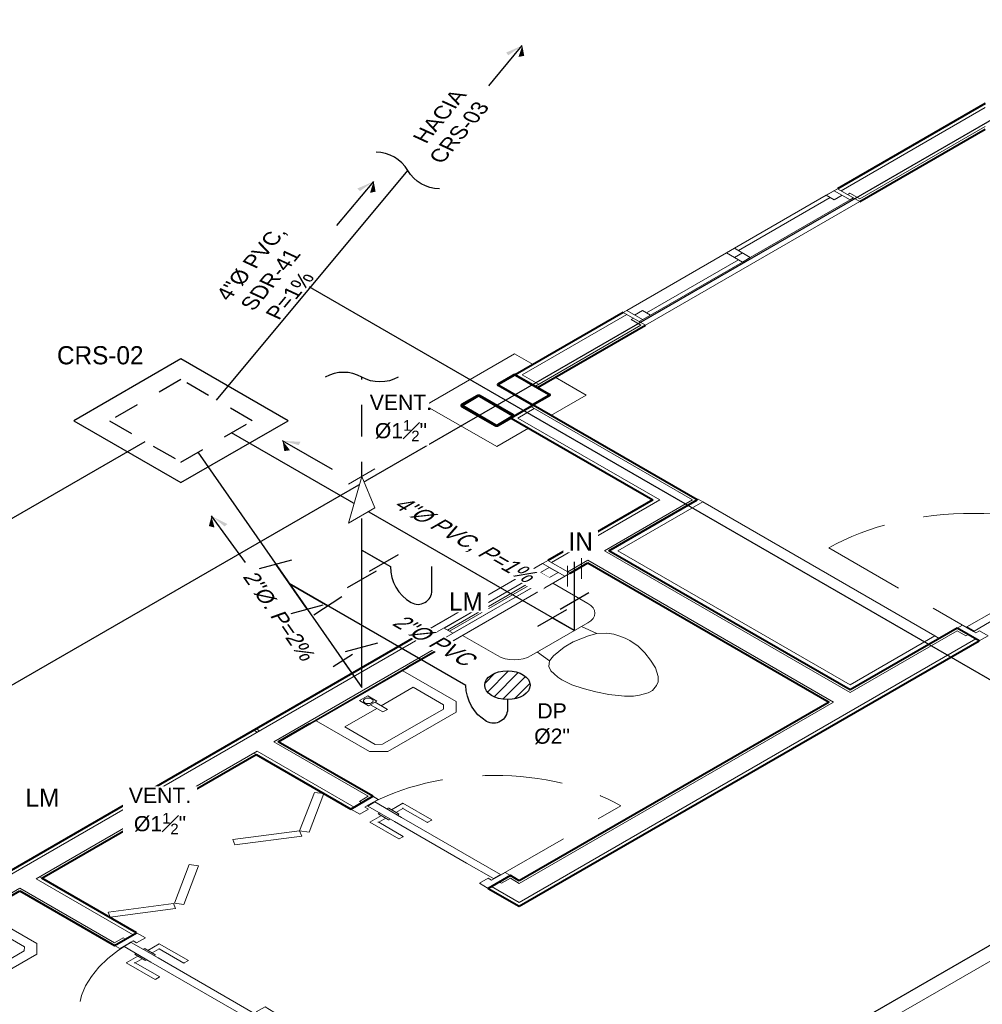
# Model space of a CAD drawing. Header units: metres. Extents: x 2 to 147, y 24 to 94.
# Tile 39 of 40: x 131.62 to 135.43, y 78.99 to 82.89. Entities that reach past the tile are written whole.
import ezdxf

# ---------------------------------------------------------------- set-up
doc = ezdxf.new("R2010")
doc.units = ezdxf.units.M
doc.header["$MEASUREMENT"] = 0
for name, pattern in [('CONTINOUS', [0]), ('HIDDEN', [0.375, 0.25, -0.125]), ('Planta Arq. F1$0$HIDDEN', [9.525, 6.35, -3.175]), ('Planta Arq. F1$0$Overhead 1_16_', [0.00258, 0.001587, -0.000992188])]:
    doc.linetypes.add(name, pattern=pattern)
doc.layers.get('Defpoints').update_dxf_attribs({"color": 171})
for name, color, linetype in [('A POT iso', 4, 'HIDDEN'), ('A RES', 5, 'Continuous'), ('A RES iso', 6, 'Continuous'), ('A RES textos', 2, 'Continuous'), ('CIRCUITOS', 5, 'Continuous'), ('TEXTOS HIDRO', 2, 'Continuous')]:
    doc.layers.add(name, color=color, linetype=linetype)
for name, color, linetype, lineweight in [('A RES accesorios', 4, 'Continuous', 18), ('Planta Arq. F1$0$A-DOOR', 1, 'Continuous', 18), ('Planta Arq. F1$0$A-DOOR-HDLN', 1, 'Planta Arq. F1$0$HIDDEN', 9), ('Planta Arq. F1$0$A-FLOR', 1, 'Continuous', 18), ('Planta Arq. F1$0$A-GENM', 1, 'Continuous', 9), ('Planta Arq. F1$0$A-GLAZ', 1, 'Continuous', 18), ('Planta Arq. F1$0$A-WALL', 1, 'Continuous', 18), ('Planta Arq. F1$0$P-SANR-FIXT', 1, 'Continuous', 9), ('Planta Arq. F1$0$Q-CASE', 1, 'Continuous', 9), ('Planta Arq. F1$0$S-COLS', 1, 'Continuous', 9), ('Planta Arq. F1$0$S-Pedestales', 1, 'Continuous', 9)]:
    doc.layers.add(name, color=color, linetype=linetype, lineweight=lineweight)
doc.styles.add('ARIAL', font='arial.ttf')
doc.styles.add('TITULOS', font='txt')

# ---------------------------------------------------------------- blocks, each defined once
blk = doc.blocks.new('Planta Arq. F1$0$M_HSS-Hollow Structural Section-Column - HSS203_2X101_6X4_8-V26-NPT 0_00 F1')
at = {"layer": 'Planta Arq. F1$0$S-COLS'}
h = blk.add_hatch(dxfattribs=at)
h.set_pattern_fill('FP_79', color=256, style=0, pattern_type=2)
h.set_pattern_definition([(225, (24.407, 12.594), (0.125865, -0.125865), []), (225, (24.407, 12.404), (0.125865, -0.125865), [])])
h.paths.add_polyline_path([(-0.0422, 0.1015), (-0.0484, 0.0989), (-0.051, 0.0927), (-0.051, -0.0927), (-0.0484, -0.0989), (-0.0422, -0.1015), (0.0422, -0.1015), (0.0484, -0.0989), (0.051, -0.0927), (0.051, 0.0927), (0.0484, 0.0989), (0.0422, 0.1015), (-0.0101, 0.1015)], flags=0)
h.paths.add_polyline_path([(-0.0422, 0.0971), (0.0422, 0.0971), (0.0453, 0.0958), (0.0466, 0.0927), (0.0466, -0.0927), (0.0453, -0.0958), (0.0422, -0.0971), (-0.0422, -0.0971), (-0.0453, -0.0958), (-0.0466, -0.0927), (-0.0466, 0.0927), (-0.0453, 0.0958)], flags=0)
at = {"layer": 'Planta Arq. F1$0$S-COLS', "lineweight": 40}
for p, q in [((-0.051, 0.0927), (-0.051, -0.0927)), ((-0.0466, -0.0927), (-0.0466, 0.0927)), ((0.0422, 0.1015), (-0.0422, 0.1015)), ((-0.0422, 0.0971), (0.0422, 0.0971)), ((0.0466, 0.0927), (0.0466, -0.0927)), ((0.051, -0.0927), (0.051, 0.0927)), ((0.0422, -0.0971), (-0.0422, -0.0971)), ((-0.0422, -0.1015), (0.0422, -0.1015))]:
    blk.add_line(p, q, dxfattribs=at)
for centre, radius, start, end in [((-0.0422, 0.0927), 0.00884, 90, 180), ((-0.0422, 0.0927), 0.00442, 90, 180), ((0.0422, 0.0927), 0.00884, 360, 90), ((0.0422, 0.0927), 0.00442, 0, 90), ((-0.0422, -0.0927), 0.00884, 180, 270), ((-0.0422, -0.0927), 0.00442, 180, 270), ((0.0422, -0.0927), 0.00884, 270, 360), ((0.0422, -0.0927), 0.00442, 270, 0)]:
    blk.add_arc(centre, radius, start, end, dxfattribs=at)
blk = doc.blocks.new('Planta Arq. F1$0$M_HSS-Hollow Structural Section-Column - HSS203_2X101_6X4_8-V27-NPT 0_00 F1')
at = {"layer": 'Planta Arq. F1$0$S-COLS'}
h = blk.add_hatch(dxfattribs=at)
h.set_pattern_fill('FP_80', color=256, style=0, pattern_type=2)
h.set_pattern_definition([(45, (-24.609, -12.594), (-0.125865, 0.125865), []), (45, (-24.609, -12.404), (-0.125865, 0.125865), [])])
h.paths.add_polyline_path([(0.0422, -0.1015), (0.0484, -0.0989), (0.051, -0.0927), (0.051, 0.0927), (0.0484, 0.0989), (0.0422, 0.1015), (-0.0429, 0.1012), (-0.0484, 0.0989), (-0.051, 0.0927), (-0.051, -0.0927), (-0.0484, -0.0989), (-0.0422, -0.1015)], flags=0)
h.paths.add_polyline_path([(0.0422, -0.0971), (-0.0429, -0.0968), (-0.0453, -0.0958), (-0.0466, -0.0927), (-0.0466, 0.0927), (-0.0453, 0.0958), (-0.0422, 0.0971), (0.0422, 0.0971), (0.0453, 0.0958), (0.0466, 0.0927), (0.0466, -0.0927), (0.0453, -0.0958)], flags=0)
at = {"layer": 'Planta Arq. F1$0$S-COLS', "lineweight": 40}
for p, q in [((-0.051, -0.0927), (-0.051, 0.0927)), ((-0.0466, 0.0927), (-0.0466, -0.0927)), ((-0.0422, 0.1015), (0.0422, 0.1015)), ((0.0422, 0.0971), (-0.0422, 0.0971)), ((0.0466, -0.0927), (0.0466, 0.0927)), ((0.051, 0.0927), (0.051, -0.0927)), ((-0.0422, -0.0971), (0.0422, -0.0971)), ((0.0422, -0.1015), (-0.0422, -0.1015))]:
    blk.add_line(p, q, dxfattribs=at)
for centre, radius, start, end in [((-0.0422, 0.0927), 0.00884, 90, 180), ((-0.0422, 0.0927), 0.00442, 90, 180), ((0.0422, 0.0927), 0.00884, 0, 90), ((0.0422, 0.0927), 0.00442, 360, 90), ((-0.0422, -0.0927), 0.00884, 180, 270), ((-0.0422, -0.0927), 0.00442, 180, 270), ((0.0422, -0.0927), 0.00442, 270, 360), ((0.0422, -0.0927), 0.00884, 270, 0)]:
    blk.add_arc(centre, radius, start, end, dxfattribs=at)
blk = doc.blocks.new('Planta Arq. F1$0$PUERTA con marco y vidrio - 0_77 x 2_14 m-504284-NPT 0_00 F1')
at = {"layer": 'Planta Arq. F1$0$A-DOOR'}
for p, q in [((-0.335, 0.0619), (-0.385, 0.0619)), ((-0.385, 0.0619), (-0.385, -0.0619)), ((-0.335, 0.0131), (-0.335, 0.0619)), ((0.385, 0.0619), (0.335, 0.0619)), ((0.335, 0.0619), (0.335, 0.0131)), ((0.385, -0.0619), (0.385, 0.0619)), ((-0.355, -0.0619), (-0.355, 0.0131)), ((-0.355, 0.0131), (-0.335, 0.0131)), ((-0.202, 0), (-0.352, 0)), ((-0.352, 0), (-0.352, -0.04)), ((-0.202, 0), (0.202, 0)), ((0.352, 0), (0.202, 0)), ((0.335, 0.0131), (0.355, 0.0131)), ((0.355, 0.0131), (0.355, -0.0619)), ((0.352, -0.04), (0.352, 0)), ((-0.385, -0.0619), (-0.355, -0.0619)), ((-0.352, -0.04), (-0.202, -0.04)), ((0.202, -0.04), (-0.202, -0.04)), ((0.202, -0.04), (0.352, -0.04)), ((0.355, -0.0619), (0.385, -0.0619))]:
    blk.add_line(p, q, dxfattribs=at)
at = {"layer": 'Planta Arq. F1$0$A-DOOR-HDLN', "ltscale": 0.05}
blk.add_line((0.355, 0), (0.355, -0.71), dxfattribs=at)
blk.add_arc((0.355, 0), 0.71, 180, 270, dxfattribs=at)
at = {"layer": 'Planta Arq. F1$0$A-GENM'}
for p, q in [((-0.2675, 0.0725), (-0.2675, 0.008)), ((-0.105, 0.0725), (-0.2675, 0.0725)), ((-0.2425, 0.008), (-0.2425, 0.0475)), ((-0.2425, 0.0475), (-0.105, 0.0475)), ((-0.105, 0.0725), (-0.105, 0.07)), ((-0.105, 0.05), (-0.105, 0.07)), ((-0.105, 0.05), (-0.105, 0.0475)), ((-0.285, 0.008), (-0.285, 0)), ((-0.2849, 0.008), (-0.285, 0.008)), ((-0.285, 0.008), (-0.2825, 0.008)), ((-0.285, 0.006), (-0.285, 0)), ((-0.2825, 0.008), (-0.2275, 0.008)), ((-0.2275, 0.008), (-0.225, 0.008)), ((-0.225, 0.008), (-0.2251, 0.008)), ((-0.225, 0), (-0.225, 0.008)), ((-0.225, 0), (-0.225, 0.006)), ((-0.285, -0.04), (-0.285, -0.046)), ((-0.285, -0.04), (-0.285, -0.048)), ((-0.2825, -0.048), (-0.285, -0.048)), ((-0.285, -0.048), (-0.2849, -0.048)), ((-0.2275, -0.048), (-0.2825, -0.048)), ((-0.2675, -0.048), (-0.2675, -0.1125)), ((-0.2425, -0.0875), (-0.2425, -0.048)), ((-0.225, -0.048), (-0.2275, -0.048)), ((-0.2251, -0.048), (-0.225, -0.048)), ((-0.225, -0.046), (-0.225, -0.04)), ((-0.225, -0.048), (-0.225, -0.04)), ((-0.2675, -0.1125), (-0.105, -0.1125)), ((-0.105, -0.0875), (-0.2425, -0.0875)), ((-0.105, -0.0875), (-0.105, -0.09)), ((-0.105, -0.11), (-0.105, -0.09)), ((-0.105, -0.11), (-0.105, -0.1125))]:
    blk.add_line(p, q, dxfattribs=at)
for points, knots in [([(-0.265, 0.07), (-0.2652, 0.0702), (-0.2655, 0.0705), (-0.266, 0.071), (-0.2662, 0.0712), (-0.2664, 0.0714), (-0.2666, 0.0716), (-0.2667, 0.0717), (-0.2669, 0.0719), (-0.267, 0.072), (-0.2672, 0.0722), (-0.2673, 0.0723), (-0.2675, 0.0725), (-0.2675, 0.0725), (-0.2675, 0.0725)], [0, 0, 0, 0, 0.166667, 0.25, 0.333333, 0.375, 0.416667, 0.5, 0.541667, 0.583333, 0.666667, 0.75, 0.833333, 1, 1, 1, 1]), ([(-0.2425, 0.0475), (-0.2425, 0.0475), (-0.2425, 0.0475), (-0.2427, 0.0477), (-0.2428, 0.0478), (-0.243, 0.048), (-0.2431, 0.0481), (-0.2433, 0.0483), (-0.2435, 0.0485), (-0.2437, 0.0487), (-0.2439, 0.0489), (-0.2441, 0.0491), (-0.2445, 0.0495), (-0.2448, 0.0498), (-0.245, 0.05)], [0, 0, 0, 0, 0.166667, 0.25, 0.333333, 0.416667, 0.458333, 0.5, 0.583333, 0.666667, 0.708333, 0.75, 0.833333, 1, 1, 1, 1]), ([(-0.2675, -0.1125), (-0.2675, -0.1125), (-0.2675, -0.1125), (-0.2673, -0.1123), (-0.2672, -0.1122), (-0.267, -0.112), (-0.2669, -0.1119), (-0.2667, -0.1117), (-0.2665, -0.1115), (-0.2663, -0.1113), (-0.2661, -0.1111), (-0.2659, -0.1109), (-0.2655, -0.1105), (-0.2652, -0.1102), (-0.265, -0.11)], [0, 0, 0, 0, 0.166667, 0.25, 0.333333, 0.416667, 0.458333, 0.5, 0.583333, 0.666667, 0.708333, 0.75, 0.833333, 1, 1, 1, 1]), ([(-0.245, -0.09), (-0.2448, -0.0898), (-0.2445, -0.0895), (-0.244, -0.089), (-0.2438, -0.0888), (-0.2436, -0.0886), (-0.2434, -0.0884), (-0.2433, -0.0883), (-0.2431, -0.0881), (-0.243, -0.088), (-0.2428, -0.0878), (-0.2427, -0.0877), (-0.2425, -0.0875), (-0.2425, -0.0875), (-0.2425, -0.0875)], [0, 0, 0, 0, 0.166667, 0.25, 0.333333, 0.375, 0.416667, 0.5, 0.541667, 0.583333, 0.666667, 0.75, 0.833333, 1, 1, 1, 1])]:
    blk.add_open_spline(points, degree=3, knots=knots, dxfattribs=at)
blk = doc.blocks.new('Planta Arq. F1$0$M_Lavatory - Wall Mounted - 485 mmx355 mm - Private-587182-NPT 0_00 F1')
at = {"layer": 'Planta Arq. F1$0$P-SANR-FIXT'}
for p, q in [((27.1445, -0.0434), (27.1445, -0.3426)), ((27.4102, -0.067), (27.3639, -0.067)), ((27.3639, -0.1178), (27.3639, -0.067)), ((27.4102, -0.1178), (27.4102, -0.067)), ((27.6295, -0.3426), (27.6295, -0.0434)), ((27.3743, -0.1527), (27.1953, -0.1527)), ((27.1953, -0.1527), (27.1953, -0.3227)), ((27.3639, -0.1178), (27.4102, -0.1178)), ((27.3743, -0.1178), (27.3743, -0.1877)), ((27.3997, -0.1877), (27.3997, -0.1178)), ((27.5787, -0.1527), (27.3997, -0.1527)), ((27.5787, -0.3227), (27.5787, -0.1527)), ((27.3743, -0.1877), (27.3997, -0.1877)), ((27.3997, -0.1877), (27.3743, -0.1877)), ((27.1445, -0.3426), (27.1953, -0.3934)), ((27.1953, -0.3227), (27.216, -0.3426)), ((27.216, -0.3426), (27.558, -0.3426)), ((27.558, -0.3426), (27.5787, -0.3227)), ((27.5787, -0.3934), (27.6295, -0.3426)), ((27.1953, -0.3934), (27.5787, -0.3934))]:
    blk.add_line(p, q, dxfattribs=at)
for radius, start, end in [(0.0191, 0, 180), (0.0191, 360, 180), (0.019, 180, 0), (0.019, 180, 0)]:
    blk.add_arc((27.387, -0.0924), radius, start, end, dxfattribs=at)
blk = doc.blocks.new('Planta Arq. F1$0$M_Toilet-Domestic-3D - M_Toilet-Domestic-3D-257013-NPT 0_00 F1')
at = {"layer": 'Planta Arq. F1$0$P-SANR-FIXT'}
for p, q in [((-0.2534, 0.2984), (-0.2534, 0.4947)), ((0.2534, 0.4947), (0.2534, 0.2984)), ((0.1587, 0.2038), (-0.1588, 0.2038)), ((-0.1235, 0.2038), (-0.1323, 0.127)), ((0.1235, 0.2038), (0.1323, 0.127)), ((-0.1323, 0.127), (-0.1626, 0.1016)), ((-0.0974, 0.1397), (-0.1323, 0.127)), ((-0.0254, 0.1524), (-0.0974, 0.1397)), ((0.0254, 0.1524), (-0.0254, 0.1524)), ((0.0974, 0.1397), (0.0254, 0.1524)), ((0.1323, 0.127), (0.0974, 0.1397)), ((0.1626, 0.1016), (0.1323, 0.127)), ((-0.1626, 0.1016), (-0.177, 0.0762)), ((0.177, 0.0762), (0.1626, 0.1016)), ((-0.1838, 0.0508), (-0.1883, 0.0253)), ((-0.177, 0.0762), (-0.1838, 0.0508)), ((0.1838, 0.0508), (0.177, 0.0762)), ((0.1883, 0.0253), (0.1838, 0.0508)), ((-0.1883, 0.0253), (-0.1905, 0)), ((-0.1905, 0), (-0.1861, -0.0506)), ((0.1861, -0.0506), (0.1905, 0)), ((0.1905, 0), (0.1883, 0.0253)), ((-0.1861, -0.0506), (-0.1724, -0.1016)), ((0.1724, -0.1016), (0.1861, -0.0506)), ((-0.1724, -0.1016), (-0.1539, -0.1524)), ((0.1539, -0.1524), (0.1724, -0.1016)), ((-0.1539, -0.1524), (-0.1302, -0.2032)), ((0.1302, -0.2032), (0.1539, -0.1524)), ((-0.1302, -0.2032), (-0.095, -0.254)), ((0.095, -0.254), (0.1302, -0.2032)), ((-0.095, -0.254), (-0.0696, -0.2794)), ((0.0696, -0.2794), (0.095, -0.254)), ((-0.0696, -0.2794), (-0.0476, -0.2921)), ((-0.0476, -0.2921), (-0.0127, -0.3048)), ((-0.0127, -0.3048), (0.0127, -0.3048)), ((0.0127, -0.3048), (0.0476, -0.2921)), ((0.0476, -0.2921), (0.0696, -0.2794))]:
    blk.add_line(p, q, dxfattribs=at)
for centre, start, end in [((-0.1588, 0.2984), 180, 270), ((0.1587, 0.2984), 270, 360)]:
    blk.add_arc(centre, 0.0946, start, end, dxfattribs=at)
blk = doc.blocks.new('Planta Arq. F1$0$M_Window-Sliding-Double - 1_20x1_14m-519356-NPT 0_00 F1')
at = {"layer": 'Planta Arq. F1$0$A-GLAZ'}
for p, q in [((-0.6, 0.0657), (0.6, 0.0657)), ((-0.6, -0.0581), (-0.6, 0.0657)), ((0.6, 0.0657), (0.6, -0.0581)), ((-0.6, 0.0308), (-0.581, 0.0308)), ((-0.581, 0.0308), (-0.0222, 0.0308)), ((-0.581, -0.0581), (-0.581, 0.0308)), ((-0.0222, 0.0308), (0.0222, 0.0308)), ((-0.0222, 0.0308), (-0.0222, -0.0581)), ((0.0222, 0.0308), (0.5365, 0.0308)), ((0.0222, -0.0581), (0.0222, 0.0308)), ((0.0222, 0.0086), (0.5365, 0.0086)), ((0.5365, 0.0308), (0.6, 0.0308)), ((0.5365, -0.0137), (0.5365, 0.0308)), ((0.5809, -0.0581), (0.5809, 0.0308)), ((-0.5365, -0.0137), (-0.581, -0.0137)), ((-0.5365, -0.0581), (-0.5365, -0.0137)), ((-0.5365, -0.0359), (-0.0222, -0.0359)), ((0.0222, -0.0137), (-0.0222, -0.0137)), ((0.5809, -0.0137), (0.5365, -0.0137)), ((0.6, -0.0581), (-0.6, -0.0581)), ((-0.6, -0.0581), (-0.5365, -0.0581)), ((-0.5365, -0.0581), (-0.0222, -0.0581)), ((-0.0222, -0.0581), (0.0222, -0.0581)), ((0.0222, -0.0581), (0.5809, -0.0581)), ((0.5809, -0.0581), (0.6, -0.0581))]:
    blk.add_line(p, q, dxfattribs=at)
blk = doc.blocks.new('Planta Arq. F1$0$ENTANTE BODEGA RECTO - ENTANTE BODEGA RECTO-530155-NPT 0_00 F1')
at = {"layer": 'Planta Arq. F1$0$Q-CASE'}
for p, q in [((-0.6303, 0), (-0.6303, -0.5)), ((0.7197, 0), (-0.6303, 0)), ((0.6947, -0.025), (-0.6053, -0.025)), ((-0.6053, -0.025), (-0.6053, -0.5)), ((0.6947, -0.5), (0.6947, -0.025)), ((0.7197, -0.5), (0.7197, 0)), ((-0.6303, -0.5), (-0.6053, -0.5)), ((-0.6053, -0.5), (0.6947, -0.5)), ((0.6947, -0.5), (0.7197, -0.5))]:
    blk.add_line(p, q, dxfattribs=at)
blk = doc.blocks.new('Planta Arq. F1$0$VENTANA ESQUINERA - VENTANA ESQUINERA-553148-NPT 0_00 F1')
at = {"layer": 'Planta Arq. F1$0$A-GLAZ'}
for p, q in [((-0.8, 0.8381), (-0.9, 0.8381)), ((-0.9, 0.8381), (-0.9, 0.8081)), ((-0.8, 0.8081), (-0.8, 0.8381)), ((-0.9, 0.8081), (-0.9, -0.05)), ((-0.9, 0.8081), (-0.8, 0.8081)), ((-0.875, 0.8081), (-0.875, 0.7581)), ((-0.825, 0.8081), (-0.875, 0.8081)), ((-0.825, 0.7581), (-0.825, 0.8081)), ((-0.8, 0.05), (-0.8, 0.8081)), ((-0.875, 0.7581), (-0.825, 0.7581)), ((-0.875, -0.025), (-0.875, 0.7581)), ((-0.85, 0), (-0.85, 0.7581)), ((-0.825, 0.025), (-0.825, 0.7581)), ((-0.875, 0.05), (-0.875, 0.67)), ((0.87, 0.05), (-0.8, 0.05)), ((0.9, 0.05), (0.87, 0.05)), ((0.87, 0.05), (0.87, -0.05)), ((0.9, -0.05), (0.9, 0.05)), ((-0.825, 0.025), (-0.15, 0.025)), ((-0.15, 0.025), (0.15, 0.025)), ((0.15, 0.025), (0.82, 0.025)), ((0.87, 0.025), (0.82, 0.025)), ((0.82, 0.025), (0.82, -0.025)), ((0.87, -0.025), (0.87, 0.025)), ((-0.15, -0.025), (-0.875, -0.025)), ((-0.85, 0), (0.82, 0)), ((0.15, -0.025), (-0.15, -0.025)), ((0.82, -0.025), (0.15, -0.025)), ((0.82, -0.025), (0.87, -0.025)), ((-0.9, -0.05), (0.87, -0.05)), ((0.87, -0.05), (0.9, -0.05))]:
    blk.add_line(p, q, dxfattribs=at)
blk = doc.blocks.new('Planta Arq. F1$0$Plegable-4 paneles - 1_20 x 2_14 mm-584387-NPT 0_00 F1')
at = {"layer": 'Planta Arq. F1$0$A-DOOR'}
for p, q in [((-0.5999, 0.0617), (-0.3712, 0.207)), ((-0.3712, 0.207), (-0.3508, 0.1749)), ((-0.3304, 0.207), (-0.3508, 0.1749)), ((-0.1017, 0.0617), (-0.3304, 0.207)), ((0.1016, 0.0617), (0.3303, 0.207)), ((0.3303, 0.207), (0.3507, 0.1749)), ((0.3742, 0.2044), (0.3549, 0.1735)), ((0.5984, 0.0639), (0.3742, 0.2044)), ((-0.3508, 0.1749), (-0.5795, 0.0296)), ((-0.3508, 0.1749), (-0.1221, 0.0296)), ((0.3507, 0.1749), (0.122, 0.0296)), ((0.3549, 0.1735), (0.5787, 0.0332)), ((-0.5795, 0.0296), (-0.5999, 0.0617)), ((-0.1221, 0.0296), (-0.1017, 0.0617)), ((0.122, 0.0296), (0.1016, 0.0617)), ((0.579, 0.0332), (0.5984, 0.0639))]:
    blk.add_line(p, q, dxfattribs=at)
blk = doc.blocks.new('Planta Arq. F1$0$Mirror 550 x900 - Luna - 812181000 - 812181000 Mirror-593633-NPT 0_00 F1')
at = {"layer": 'Planta Arq. F1$0$P-SANR-FIXT'}
for p, q in [((-0.1484, 0.0669), (-0.15, 0.0658)), ((-0.15, 0.0658), (0.4, 0.0658)), ((-0.15, 0.0658), (-0.15, 0.0644)), ((-0.15, 0.0644), (-0.1475, 0.0619)), ((0.3984, 0.0669), (-0.1484, 0.0669)), ((-0.1475, 0.0619), (0.3975, 0.0619)), ((0.3975, 0.0619), (0.4, 0.0644)), ((0.4, 0.0658), (0.3984, 0.0669)), ((0.4, 0.0644), (0.4, 0.0658))]:
    blk.add_line(p, q, dxfattribs=at)
blk = doc.blocks.new('Planta Arq. F1$0$VENTANA FIJA - Proyectable baño-526136-NPT 0_00 F1')
for p, q in [((0.35, 0.0619), (-0.35, 0.0619)), ((-0.35, 0.0619), (0.35, 0.0619)), ((-0.35, -0.0619), (-0.35, 0.0619)), ((-0.35, -0.0619), (-0.35, 0.0619)), ((-0.35, 0.0619), (-0.35, -0.0619)), ((0.35, 0.0619), (-0.35, 0.0619)), ((-0.35, 0.0619), (0.35, 0.0619)), ((-0.35, -0.0619), (-0.35, 0.0619)), ((-0.32, -0.0619), (-0.32, 0.0619)), ((0.32, 0.0619), (-0.32, 0.0619)), ((0.32, 0.0619), (-0.32, 0.0619)), ((-0.32, 0.0619), (-0.32, -0.0619)), ((0.32, -0.0619), (0.32, 0.0619)), ((0.32, -0.0619), (0.32, 0.0619)), ((0.35, -0.0619), (0.35, 0.0619)), ((0.35, -0.0619), (0.35, 0.0619)), ((0.35, 0.0619), (0.35, -0.0619)), ((0.35, 0.0619), (0.35, -0.0619)), ((-0.32, -0.025), (-0.32, 0.025)), ((-0.32, 0.025), (-0.32, -0.025)), ((-0.32, 0.025), (0.32, 0.025)), ((-0.32, 0.025), (0.32, 0.025)), ((-0.2692, -0.025), (-0.2692, 0.025)), ((0.2692, 0.025), (-0.2692, 0.025)), ((0.2692, 0.025), (-0.2692, 0.025)), ((-0.2692, 0.025), (-0.2692, -0.025)), ((-0.2692, -0.005), (-0.2692, 0.005)), ((-0.2692, 0.005), (-0.2692, -0.005)), ((-0.2692, 0.005), (0.2692, 0.005)), ((-0.2692, 0.005), (0.2692, 0.005)), ((0.2692, -0.025), (0.2692, 0.025)), ((0.2692, 0.025), (0.2692, -0.025)), ((0.2692, 0.005), (0.2692, -0.005)), ((0.2692, 0.005), (0.2692, -0.005)), ((0.32, 0.025), (0.32, -0.025)), ((0.32, 0.025), (0.32, -0.025)), ((-0.32, -0.025), (0.32, -0.025)), ((0.32, -0.025), (-0.32, -0.025)), ((-0.2692, -0.005), (0.2692, -0.005)), ((0.2692, -0.005), (-0.2692, -0.005)), ((-0.2692, -0.025), (0.2692, -0.025)), ((0.2692, -0.025), (-0.2692, -0.025)), ((-0.35, -0.0619), (0.35, -0.0619)), ((0.35, -0.0619), (-0.35, -0.0619)), ((-0.35, -0.0619), (0.35, -0.0619)), ((0.35, -0.0619), (-0.35, -0.0619)), ((0.32, -0.0619), (-0.32, -0.0619)), ((-0.32, -0.0619), (0.32, -0.0619))]:
    blk.add_line(p, q)
blk = doc.blocks.new('Planta Arq. F1$0$PUERTA con marco y selocia - 0_87 x 2_14 m-504301-NPT 0_00 F1')
at = {"layer": 'Planta Arq. F1$0$A-DOOR'}
for p, q in [((-0.385, 0.0619), (-0.435, 0.0619)), ((-0.435, 0.0619), (-0.435, -0.0619)), ((-0.385, 0.0131), (-0.385, 0.0619)), ((0.435, 0.0619), (0.385, 0.0619)), ((0.385, 0.0619), (0.385, 0.0131)), ((0.435, -0.0619), (0.435, 0.0619)), ((-0.405, -0.0619), (-0.405, 0.0131)), ((-0.405, 0.0131), (-0.385, 0.0131)), ((0.385, 0.0131), (0.405, 0.0131)), ((0.405, 0.0131), (0.405, -0.0619)), ((-0.402, -0.04), (-0.402, 0)), ((-0.402, 0), (-0.252, 0)), ((-0.252, 0), (0.252, 0)), ((0.252, 0), (0.402, 0)), ((0.402, 0), (0.402, -0.04)), ((-0.435, -0.0619), (-0.405, -0.0619)), ((-0.252, -0.04), (-0.402, -0.04)), ((0.252, -0.04), (-0.252, -0.04)), ((0.402, -0.04), (0.252, -0.04)), ((0.405, -0.0619), (0.435, -0.0619))]:
    blk.add_line(p, q, dxfattribs=at)
at = {"layer": 'Planta Arq. F1$0$A-DOOR-HDLN', "ltscale": 0.05}
blk.add_lwpolyline([(-0.405, 0, 0.414214), (0.405, -0.81), (0.405, 0)], format="xyb", dxfattribs=at)
at = {"layer": 'Planta Arq. F1$0$A-GENM'}
for p, q in [((-0.3175, 0.0725), (-0.3175, 0.008)), ((-0.155, 0.0725), (-0.3175, 0.0725)), ((-0.2925, 0.008), (-0.2925, 0.0475)), ((-0.2925, 0.0475), (-0.155, 0.0475)), ((-0.155, 0.0725), (-0.155, 0.07)), ((-0.155, 0.05), (-0.155, 0.07)), ((-0.155, 0.05), (-0.155, 0.0475)), ((-0.335, 0.008), (-0.335, 0)), ((-0.3349, 0.008), (-0.335, 0.008)), ((-0.335, 0.008), (-0.3325, 0.008)), ((-0.335, 0.006), (-0.335, 0)), ((-0.3325, 0.008), (-0.2775, 0.008)), ((-0.2775, 0.008), (-0.275, 0.008)), ((-0.275, 0.008), (-0.2751, 0.008)), ((-0.275, 0), (-0.275, 0.008)), ((-0.275, 0), (-0.275, 0.006)), ((-0.335, -0.04), (-0.335, -0.046)), ((-0.335, -0.04), (-0.335, -0.048)), ((-0.3325, -0.048), (-0.335, -0.048)), ((-0.335, -0.048), (-0.3349, -0.048)), ((-0.2775, -0.048), (-0.3325, -0.048)), ((-0.3175, -0.048), (-0.3175, -0.1125)), ((-0.2925, -0.0875), (-0.2925, -0.048)), ((-0.275, -0.048), (-0.2775, -0.048)), ((-0.2751, -0.048), (-0.275, -0.048)), ((-0.275, -0.046), (-0.275, -0.04)), ((-0.275, -0.048), (-0.275, -0.04)), ((-0.3175, -0.1125), (-0.155, -0.1125)), ((-0.155, -0.0875), (-0.2925, -0.0875)), ((-0.155, -0.0875), (-0.155, -0.09)), ((-0.155, -0.11), (-0.155, -0.09)), ((-0.155, -0.11), (-0.155, -0.1125))]:
    blk.add_line(p, q, dxfattribs=at)
for points, knots in [([(-0.315, 0.07), (-0.3152, 0.0702), (-0.3155, 0.0705), (-0.316, 0.071), (-0.3162, 0.0712), (-0.3164, 0.0714), (-0.3166, 0.0716), (-0.3167, 0.0717), (-0.3169, 0.0719), (-0.317, 0.072), (-0.3172, 0.0722), (-0.3173, 0.0723), (-0.3175, 0.0725), (-0.3175, 0.0725), (-0.3175, 0.0725)], [0, 0, 0, 0, 0.166667, 0.25, 0.333333, 0.375, 0.416667, 0.5, 0.541667, 0.583333, 0.666667, 0.75, 0.833333, 1, 1, 1, 1]), ([(-0.2925, 0.0475), (-0.2925, 0.0475), (-0.2925, 0.0475), (-0.2927, 0.0477), (-0.2928, 0.0478), (-0.293, 0.048), (-0.2931, 0.0481), (-0.2933, 0.0483), (-0.2935, 0.0485), (-0.2937, 0.0487), (-0.2939, 0.0489), (-0.2941, 0.0491), (-0.2945, 0.0495), (-0.2948, 0.0498), (-0.295, 0.05)], [0, 0, 0, 0, 0.166667, 0.25, 0.333333, 0.416667, 0.458333, 0.5, 0.583333, 0.666667, 0.708333, 0.75, 0.833333, 1, 1, 1, 1]), ([(-0.3175, -0.1125), (-0.3175, -0.1125), (-0.3175, -0.1125), (-0.3173, -0.1123), (-0.3172, -0.1122), (-0.317, -0.112), (-0.3169, -0.1119), (-0.3167, -0.1117), (-0.3165, -0.1115), (-0.3163, -0.1113), (-0.3161, -0.1111), (-0.3159, -0.1109), (-0.3155, -0.1105), (-0.3152, -0.1102), (-0.315, -0.11)], [0, 0, 0, 0, 0.166667, 0.25, 0.333333, 0.416667, 0.458333, 0.5, 0.583333, 0.666667, 0.708333, 0.75, 0.833333, 1, 1, 1, 1]), ([(-0.295, -0.09), (-0.2948, -0.0898), (-0.2945, -0.0895), (-0.294, -0.089), (-0.2938, -0.0888), (-0.2936, -0.0886), (-0.2934, -0.0884), (-0.2933, -0.0883), (-0.2931, -0.0881), (-0.293, -0.088), (-0.2928, -0.0878), (-0.2927, -0.0877), (-0.2925, -0.0875), (-0.2925, -0.0875), (-0.2925, -0.0875)], [0, 0, 0, 0, 0.166667, 0.25, 0.333333, 0.375, 0.416667, 0.5, 0.541667, 0.583333, 0.666667, 0.75, 0.833333, 1, 1, 1, 1])]:
    blk.add_open_spline(points, degree=3, knots=knots, dxfattribs=at)
blk = doc.blocks.new('Planta Arq. F1', base_point=(11.2303, 0.9813))
at = {"layer": 'Defpoints'}
for p, q in [((29.4803, 1.9583), (29.4803, -5.3745)), ((42.3143, 0.7813), (9.7117, 0.7813)), ((42.3143, -3.2187), (9.7117, -3.2187))]:
    blk.add_line(p, q, dxfattribs=at)
at = {"layer": 'Planta Arq. F1$0$A-FLOR'}
blk.add_line((29.2303, -3.2962), (23.7303, -3.2962), dxfattribs=at)
at = {"layer": 'Planta Arq. F1$0$A-WALL', "lineweight": 40}
for p, q in [((30.2358, 0.8779), (29.6307, 0.8779)), ((32.2628, 0.8779), (31.4358, 0.8779)), ((29.6323, 0.7541), (30.2358, 0.7541)), ((31.4358, 0.7541), (32.139, 0.7541)), ((29.4088, 0.6798), (29.4088, -0.1146)), ((29.5327, 0.6798), (29.4215, 0.6798)), ((29.5327, -0.2384), (29.5327, 0.6798)), ((28.1215, -0.1146), (24.9892, -0.1146)), ((29.4088, -0.1146), (28.8215, -0.1146)), ((25.5618, -0.2384), (25.7393, -0.2384)), ((25.7393, -0.2384), (25.7393, -0.7684)), ((25.8631, -0.7684), (25.8631, -0.2384)), ((25.8631, -0.2384), (27.0632, -0.2384)), ((27.0632, -0.2384), (27.0632, -0.7684)), ((27.187, -0.2384), (27.3645, -0.2384)), ((27.187, -0.7684), (27.187, -0.2384)), ((27.9095, -0.2384), (28.1215, -0.2384)), ((28.8215, -0.2384), (28.9215, -0.2384)), ((28.9215, -0.2384), (28.9215, -1.5884)), ((29.039, -0.2384), (29.5327, -0.2384)), ((29.039, -1.5884), (29.039, -0.2384)), ((25.7393, -0.7684), (25.8631, -0.7684)), ((27.0632, -0.7684), (27.187, -0.7684)), ((27.0632, -1.5384), (27.0632, -1.7123)), ((27.187, -1.5384), (27.0632, -1.5384)), ((27.187, -1.5884), (27.187, -1.5384)), ((28.9215, -1.5884), (27.187, -1.5884)), ((29.639, -1.5884), (29.039, -1.5884)), ((29.639, -1.7123), (29.639, -1.5884)), ((27.0632, -1.7123), (29.639, -1.7123))]:
    blk.add_line(p, q, dxfattribs=at)
at = {"layer": 'Planta Arq. F1$0$A-WALL'}
for p, q in [((29.6494, 0.8588), (29.6494, 0.7668)), ((30.2358, 0.8588), (29.6494, 0.8588)), ((32.2438, 0.8588), (31.4358, 0.8588)), ((30.2358, 0.8215), (30.2231, 0.8215)), ((30.2231, 0.7668), (30.2231, 0.8215)), ((31.4485, 0.8215), (31.4358, 0.8215)), ((31.4485, 0.8215), (31.4485, 0.7668)), ((29.6323, 0.7668), (30.2231, 0.7668)), ((31.4485, 0.7668), (32.1517, 0.7668)), ((29.52, 0.6798), (29.52, -0.2257)), ((29.52, 0.6608), (29.4279, 0.6608)), ((29.4279, 0.6608), (29.4279, -0.1337)), ((27.1743, -0.1337), (27.1743, -0.1146)), ((27.187, -0.1146), (27.187, -0.1337)), ((28.1215, -0.1337), (24.9892, -0.1337)), ((28.8215, -0.1337), (29.4279, -0.1337)), ((24.9892, -0.2257), (25.752, -0.2257)), ((25.752, -0.2257), (25.752, -0.7557)), ((25.8441, -0.7684), (25.8441, -0.2257)), ((27.0822, -0.2257), (25.8441, -0.2257)), ((25.8631, -0.2257), (25.8631, -0.2384)), ((27.0632, -0.2384), (27.0632, -0.2257)), ((27.0822, -0.2257), (27.0822, -0.7684)), ((27.1743, -0.2257), (28.1215, -0.2257)), ((27.1743, -0.7557), (27.1743, -0.2257)), ((28.8215, -0.2257), (28.9342, -0.2257)), ((28.9342, -0.2257), (28.9342, -1.6011)), ((29.0263, -0.2257), (29.52, -0.2257)), ((29.0263, -0.2257), (29.0263, -1.6011)), ((25.752, -0.7557), (25.8012, -0.7557)), ((25.8012, -0.7684), (25.8012, -0.7557)), ((27.1251, -0.7557), (27.1743, -0.7557)), ((27.1251, -0.7557), (27.1251, -0.7684)), ((27.0822, -1.6932), (27.0822, -1.5384)), ((27.1251, -1.5384), (27.1251, -1.5511)), ((27.1743, -1.5511), (27.1251, -1.5511)), ((27.1743, -1.6011), (27.1743, -1.5511)), ((28.9342, -1.6011), (27.1743, -1.6011)), ((29.6263, -1.6011), (29.0263, -1.6011)), ((29.6263, -1.6504), (29.6263, -1.6011)), ((29.6263, -1.6504), (29.639, -1.6504)), ((27.0822, -1.6932), (29.639, -1.6932))]:
    blk.add_line(p, q, dxfattribs=at)
at = {"layer": 'Planta Arq. F1$0$S-Pedestales'}
for p, q in [((29.2303, 0.9813), (29.7303, 0.9813)), ((29.2303, 0.5813), (29.2303, 0.9813)), ((29.7303, 0.9813), (29.7303, 0.8779)), ((29.7303, 0.7541), (29.7303, 0.5813)), ((29.4088, 0.5813), (29.2303, 0.5813)), ((29.7303, 0.5813), (29.5327, 0.5813))]:
    blk.add_line(p, q, dxfattribs=at)
at = {"layer": 'Planta Arq. F1$0$A-DOOR'}
for name, p, rotation in [('Planta Arq. F1$0$Plegable-4 paneles - 1_20 x 2_14 mm-584387-NPT 0_00 F1', (26.4632, -0.5565), 180), ('Planta Arq. F1$0$PUERTA con marco y vidrio - 0_77 x 2_14 m-504284-NPT 0_00 F1', (25.8012, -1.1534), 270.0000000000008), ('Planta Arq. F1$0$PUERTA con marco y selocia - 0_87 x 2_14 m-504301-NPT 0_00 F1', (30.074, -1.6504), 180.0000000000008)]:
    blk.add_blockref(name, p, dxfattribs=dict(at, rotation=rotation))
at = {"layer": 'Planta Arq. F1$0$A-DOOR', "xscale": -1, "rotation": 89.9999999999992}
blk.add_blockref('Planta Arq. F1$0$PUERTA con marco y vidrio - 0_77 x 2_14 m-504284-NPT 0_00 F1', (27.1251, -1.1534), dxfattribs=at)
at = {"layer": 'Planta Arq. F1$0$A-GLAZ'}
for name, p, rotation in [('Planta Arq. F1$0$M_Window-Sliding-Double - 1_20x1_14m-519356-NPT 0_00 F1', (30.8358, 0.8198), 180), ('Planta Arq. F1$0$VENTANA ESQUINERA - VENTANA ESQUINERA-553148-NPT 0_00 F1', (32.2009, -0.8004), 90.00000000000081)]:
    blk.add_blockref(name, p, dxfattribs=dict(at, rotation=rotation))
at = {"layer": 'Planta Arq. F1$0$A-GLAZ', "linetype": 'Planta Arq. F1$0$Overhead 1_16_', "lineweight": 9, "rotation": 180}
blk.add_blockref('Planta Arq. F1$0$VENTANA FIJA - Proyectable baño-526136-NPT 0_00 F1', (28.4715, -0.1765), dxfattribs=at)
at = {"layer": 'Planta Arq. F1$0$P-SANR-FIXT'}
for name, p in [('Planta Arq. F1$0$M_Lavatory - Wall Mounted - 485 mmx355 mm - Private-587182-NPT 0_00 F1', (-2.0977, -0.2)), ('Planta Arq. F1$0$M_Lavatory - Wall Mounted - 485 mmx355 mm - Private-587182-NPT 0_00 F1', (0.25, -0.2)), ('Planta Arq. F1$0$M_Toilet-Domestic-3D - M_Toilet-Domestic-3D-257013-NPT 0_00 F1', (28.4715, -0.7331))]:
    blk.add_blockref(name, p, dxfattribs=at)
at = {"layer": 'Planta Arq. F1$0$P-SANR-FIXT', "rotation": 180}
blk.add_blockref('Planta Arq. F1$0$Mirror 550 x900 - Luna - 812181000 - 812181000 Mirror-593633-NPT 0_00 F1', (27.762, -0.1765), dxfattribs=at)
at = {"layer": 'Planta Arq. F1$0$Q-CASE', "rotation": 90.00000000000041}
blk.add_blockref('Planta Arq. F1$0$ENTANTE BODEGA RECTO - ENTANTE BODEGA RECTO-530155-NPT 0_00 F1', (29.039, -0.9581), dxfattribs=at)
at = {"layer": 'Planta Arq. F1$0$S-COLS', "rotation": 180}
blk.add_blockref('Planta Arq. F1$0$M_HSS-Hollow Structural Section-Column - HSS203_2X101_6X4_8-V26-NPT 0_00 F1', (29.3793, 0.7813), dxfattribs=at)
at = {"layer": 'Planta Arq. F1$0$S-COLS'}
blk.add_blockref('Planta Arq. F1$0$M_HSS-Hollow Structural Section-Column - HSS203_2X101_6X4_8-V27-NPT 0_00 F1', (29.5813, 0.7813), dxfattribs=at)
blk = doc.blocks.new('CAJA REGISTRO')
at = {"color": 0}
blk.add_lwpolyline([(-0.3, -0.3), (0.3, -0.3), (0.3, 0.3), (-0.3, 0.3)], close=True, dxfattribs=at).dxf.unprotected_set("ltscale", 0)
at = {"color": 1, "linetype": 'HIDDEN', "ltscale": 0.3}
blk.add_lwpolyline([(-0.2, -0.2), (0.2, -0.2), (0.2, 0.2), (-0.2, 0.2)], close=True, dxfattribs=at)
blk = doc.blocks.new('A$Cef64b0b5')
at = {"layer": 'A POT iso', "color": 0, "linetype": 'CONTINOUS', "ltscale": 0.6}
blk.add_line((0, -0.1166), (0, 0), dxfattribs=at)
for points in [[(0, 0), (0.0879, -0.0508)], [(0.0306, -0.0839), (0.1453, -0.0177)], [(0.0573, -0.0835), (-0.0573, -0.1497)]]:
    blk.add_lwpolyline(points, dxfattribs=at)
blk = doc.blocks.new('A$Cd9bf9979')
at = {"layer": 'A POT iso', "color": 0, "linetype": 'CONTINOUS', "ltscale": 0.6}
blk.add_line((0, 0), (0, 0.1172, -5.697), dxfattribs=at)
at = {"layer": 'A POT iso', "color": 0, "linetype": 'CONTINOUS', "ltscale": 0.6, "elevation": -5.697}
blk.add_lwpolyline([(0.0573, 0.1502), (-0.0573, 0.0841)], dxfattribs=at)
at = {"layer": 'A POT iso', "color": 0, "linetype": 'CONTINOUS', "ltscale": 0.6}
for points in [[(-0.1453, 0.0177), (-0.0306, 0.0839)], [(-0.0879, 0.0508), (0, 0)]]:
    blk.add_lwpolyline(points, dxfattribs=at)
blk = doc.blocks.new('FLECHA')
at = {"color": 2, "linetype": 'Continuous'}
blk.add_line((-0.9, 0), (0, 0), dxfattribs=at)
for points in [[(-0.176, 0.145), (0, 0), (-0.214, 0.08)], [(-0.214, -0.08), (0, 0), (-0.176, -0.145)]]:
    blk.add_solid(points, dxfattribs=at)
blk = doc.blocks.new('A$Cc2b0d195')
at = {"layer": 'A POT iso', "color": 0, "linetype": 'CONTINOUS', "ltscale": 0.6}
for points in [[(-0.0749, 0.1072), (0, 0), (0, 0.1594)], [(-0.0639, 0.1421), (0.0639, 0.1767)], [(-0.1128, 0.0825), (-0.0368, 0.1321)]]:
    blk.add_lwpolyline(points, dxfattribs=at)
blk = doc.blocks.new('A$C0a0e9136')
at = {"layer": 'A POT iso', "color": 0, "linetype": 'CONTINOUS', "ltscale": 0.6}
for points in [[(-0.1172, 0.0591), (0.0106, 0.0938)], [(0.0714, -0.1025), (-0.0533, 0.0764)], [(0, 0), (0.1533, -0.0885)], [(0.0979, -0.1247), (0.2088, -0.0524)], [(0.0075, -0.1198), (0.1353, -0.0852)]]:
    blk.add_lwpolyline(points, dxfattribs=at)
blk = doc.blocks.new('A$C651ad4a3')
at = {"color": 0}
blk.add_wipeout([(-0.0446, 0), (0.0446, 0), (0, -0.1133)], dxfattribs=at)
blk.add_lwpolyline([(-0.0446, 0), (0, -0.1133), (0.0446, 0)], close=True, dxfattribs=at)
blk.add_lwpolyline([(-0.0446, -0.1133), (0.0446, -0.1133)], dxfattribs=at)

msp = doc.modelspace()

# ---------------------------------------------------------------- hatches: boundary and pattern name
at = {"layer": 'A RES iso', "ltscale": 0.6}
h = msp.add_hatch(dxfattribs=at)
h.set_pattern_fill('LINE', color=1, scale=0.01, angle=45)
h.set_pattern_definition([(45, (-172.950023, -274.64077), (-0.0224506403, 0.0224506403), [])])
edge = h.paths.add_edge_path()
edge.add_ellipse((133.5509, 80.2564), major_axis=(-0.0898, 0), ratio=0.633975, start_angle=0, end_angle=360)

# ---------------------------------------------------------------- linework, layer by layer
at = {"layer": 'A POT iso', "color": 1, "linetype": 'CONTINOUS', "ltscale": 0.6, "elevation": -3.6705}
msp.add_lwpolyline([(133.2818, 82.2228, -0.261321), (133.1563, 82.2953, 0.261321), (133.0309, 82.3677)], format="xyb", dxfattribs=at)
at = {"layer": 'A RES accesorios', "elevation": -3.4878}
for points in [[(133.8435, 80.7603), (133.8435, 80.6782)], [(133.7892, 80.729), (133.7892, 80.6469)]]:
    msp.add_lwpolyline(points, dxfattribs=at)
at = {"layer": 'A RES iso', "ltscale": 0.6}
for points, elevation in [([(132.3994, 81.3856), (133.1563, 82.2953)], -3.6705), ([(133.8164, 80.4725), (132.4584, 81.2565)], -3.4878), ([(132.3246, 81.1792), (132.9738, 80.2476)], -0.0522), ([(133.8164, 80.4725), (133.8164, 80.7446)], -3.4878)]:
    msp.add_lwpolyline(points, dxfattribs=dict(at, elevation=elevation))
at = {"layer": 'A RES iso', "color": 1, "linetype": 'CONTINOUS', "ltscale": 0.6, "elevation": -0.0522}
msp.add_lwpolyline([(133.1187, 81.4769, -0.261321), (132.9738, 81.4769, 0.261321), (132.829, 81.4769)], format="xyb", dxfattribs=at)
at = {"layer": 'A RES iso', "color": 3, "linetype": 'HIDDEN', "ltscale": 0.5, "elevation": -0.0522}
msp.add_lwpolyline([(132.9738, 80.7919), (132.9738, 81.4769)], dxfattribs=at)
at = {"layer": 'A RES iso', "ltscale": 0.6}
for points, elevation in [([(132.9738, 80.2476), (132.9738, 80.7919), (133.0872, 80.7265, 0.267949), (133.1692, 80.584, 0.580384), (133.2516, 80.6321), (133.2516, 80.7272)], -0.0522), ([(133.5509, 80.1995), (133.5509, 80.1613, -0.580384), (133.4685, 80.1132, -0.267949), (133.3866, 80.2557), (132.6865, 80.6599)], 5.6425)]:
    msp.add_lwpolyline(points, format="xyb", dxfattribs=dict(at, elevation=elevation))
msp.add_ellipse((133.5509, 80.2564, 0.1094), major_axis=(-0.0898, 0), ratio=0.633975, dxfattribs=at)

# ---------------------------------------------------------------- block references
at = {"layer": 'A RES', "extrusion": (-0.282383, 0.766111, 0.57735), "rotation": 45.00000000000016}
for p, xscale, yscale, zscale in [((-153.9976, -13.6471, 28.8964), -0.3099101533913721, 0.3099101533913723, 0.3099101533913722), ((-153.2593, -21.1252, 23.2392), -0.309910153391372, 0.3099101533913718, 0.3099101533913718)]:
    msp.add_blockref('FLECHA', p, dxfattribs=dict(at, xscale=xscale, yscale=yscale, zscale=zscale))
at = {"layer": 'A RES', "color": 4, "linetype": 'HIDDEN', "ltscale": 1.3, "extrusion": (0, 0.816497, 0.57735), "rotation": 225}
msp.add_blockref('CAJA REGISTRO', (-132.2579, -49.8435, 64.3319), dxfattribs=at)
at = {"layer": 'A RES', "extrusion": (0, 0.816497, 0.57735), "xscale": 0.3099101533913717, "yscale": 0.3099101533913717, "zscale": 0.3099101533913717, "rotation": 314.9999999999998}
msp.add_blockref('FLECHA', (-132.6605, -42.417, 69.4859), dxfattribs=at)
at = {"layer": 'A RES', "extrusion": (0.3292, 0.747191, 0.57735), "xscale": 0.3099101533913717, "yscale": 0.3099101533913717, "zscale": 0.3099101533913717, "rotation": 314.9999999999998}
msp.add_blockref('FLECHA', (-88.5139, -69.0557, 107.2406), dxfattribs=at)
at = {"layer": 'A RES accesorios'}
for name, p in [('A$Cef64b0b5', (132.9738, 80.7919, -0.0522)), ('A$C0a0e9136', (132.6865, 80.6599, 5.6425)), ('A$Cd9bf9979', (133.8164, 80.4725, -10.5732)), ('A$Cc2b0d195', (132.9738, 80.2476, -0.0522))]:
    msp.add_blockref(name, p, dxfattribs=at)
at = {"layer": 'CIRCUITOS', "color": 1, "extrusion": (0, 0.816497, 0.57735), "rotation": 225}
msp.add_blockref('Planta Arq. F1', (-120.4977, -38.1263, 63.6918), dxfattribs=at)

# ---------------------------------------------------------------- texts
at = {"layer": 'A RES textos', "insert": (133.7275, 80.1035, 5.6425), "char_height": 0.06, "width": 0.16128, "attachment_point": 5, "style": 'ARIAL'}
msp.add_mtext('DP Ø2"', dxfattribs=at)

# ---------------------------------------------------------------- next in the draw order: block references
at = {"layer": 'A RES accesorios', "extrusion": (0.707107, -0.408248, 0.57735), "xscale": 1.666666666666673, "yscale": 1.666666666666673, "zscale": 1.666666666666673, "rotation": 135.0000000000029}
msp.add_blockref('A$C651ad4a3', (136.5735, -43.1693, 60.9561), dxfattribs=at)

# ---------------------------------------------------------------- next in the draw order: texts
at = {"layer": 'A RES textos', "char_height": 0.06, "attachment_point": 5, "style": 'ARIAL', "bg_fill": 3, "box_fill_scale": 1.1, "bg_fill_color": 256, "bg_fill_transparency": 0}
for s, insert, width, rotation in [('{\\Q-15;HACIA CRS-03}', (133.326, 82.4843, 5.6425), 0.405637, 50.2335), ('{\\Q-15;4"%%C PVC, SDR-41 P=1%}', (132.6177, 81.8697, -3.7474), 0.544127, 50.2335), ('{\\Q15;2"%%C. P=2%}', (132.6431, 80.5337, 5.6425), 0.457215, 304.8744)]:
    msp.add_mtext(s, dxfattribs=dict(at, insert=insert, width=width, rotation=rotation))
at = {"layer": 'A RES textos', "insert": (133.1292, 81.3148, -10.048), "char_height": 0.06, "width": 0.16128, "attachment_point": 5, "style": 'ARIAL', "bg_fill": 2}
msp.add_mtext('\\A1;VENT. Ø1{\\H0.7x;\\S1#2;}"', dxfattribs=at)
at = {"layer": 'A RES textos', "color": 11, "insert": (132.1752, 79.758, -10.048), "char_height": 0.06, "width": 0.280175, "attachment_point": 5, "style": 'ARIAL', "bg_fill": 3, "box_fill_scale": 1.1, "bg_fill_color": 256, "bg_fill_transparency": 0}
msp.add_mtext('\\A1;VENT. Ø1{\\H0.7x;\\S1#2;}"', dxfattribs=at)
at = {"layer": 'TEXTOS HIDRO', "color": 2, "insert": (131.9385, 81.5995, 3.7058), "char_height": 0.072, "width": 0.151301, "attachment_point": 2, "style": 'TITULOS', "bg_fill": 3, "box_fill_scale": 1, "bg_fill_color": 256, "bg_fill_transparency": 0}
msp.add_mtext('\\A1;CRS-02', dxfattribs=at)
at = {"layer": 'TEXTOS HIDRO', "color": 2, "ltscale": 0.6, "char_height": 0.072, "attachment_point": 2, "style": 'TITULOS', "bg_fill": 3, "box_fill_scale": 1.1, "bg_fill_color": 256, "bg_fill_transparency": 0}
for s, insert, width in [('IN', (133.8409, 80.8615, -3.9362), 0.123545), ('LM', (133.3864, 80.6243, -3.637), 0.162835)]:
    msp.add_mtext(s, dxfattribs=dict(at, insert=insert, width=width))

# ---------------------------------------------------------------- next in the draw order: linework, layer by layer
at = {"layer": 'A RES iso', "ltscale": 0.6, "elevation": -1.7337}
msp.add_lwpolyline([(129.6895, 79.8211), (132.1165, 81.2223)], dxfattribs=at)

# ---------------------------------------------------------------- next in the draw order: texts
at = {"layer": 'A RES textos', "char_height": 0.06, "attachment_point": 5, "rotation": 330, "style": 'ARIAL', "bg_fill": 3, "box_fill_scale": 1.1, "bg_fill_color": 256, "bg_fill_transparency": 0}
for s, insert, width in [('{\\Q30;4"%%C PVC, P=1%}', (133.3721, 80.8335, 5.6425), 0.740995), ('{\\Q30;2"%%C PVC}', (133.2507, 80.4378, -3.4185), 0.402343)]:
    msp.add_mtext(s, dxfattribs=dict(at, insert=insert, width=width))

# ---------------------------------------------------------------- next in the draw order: texts
at = {"layer": 'TEXTOS HIDRO', "color": 2, "ltscale": 0.6, "insert": (131.7093, 79.847, 11.3395), "char_height": 0.072, "width": 0.162835, "attachment_point": 2, "style": 'TITULOS', "bg_fill": 3, "box_fill_scale": 1.1, "bg_fill_color": 256, "bg_fill_transparency": 0}
msp.add_mtext('LM', dxfattribs=at)

doc.saveas('drawing.dxf')
